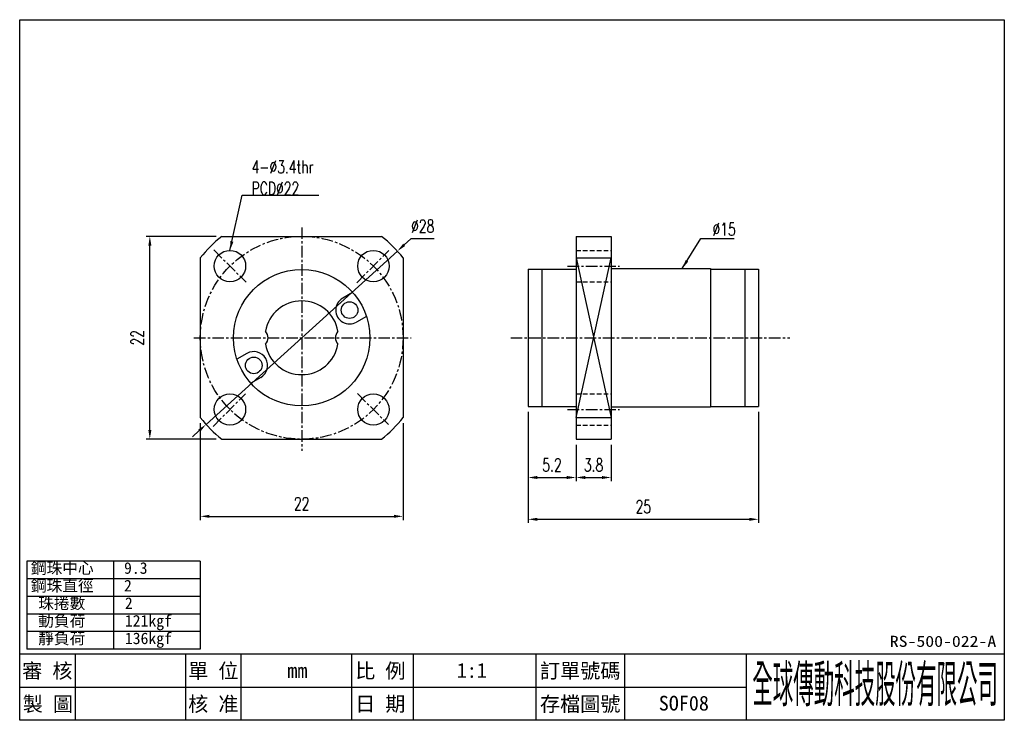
# Model space of a CAD drawing. Header units: millimetres. Extents: x 9 to 116, y 8 to 84.
import ezdxf
from ezdxf.enums import TextEntityAlignment as Align

# ---------------------------------------------------------------- set-up
doc = ezdxf.new("R2010")
doc.units = ezdxf.units.MM
doc.linetypes.add('CENTER', pattern=[2, 1.25, -0.25, 0.25, -0.25])
doc.linetypes.add('DASHED', pattern=[0.75, 0.5, -0.25])
for name, color, linetype in [('CHA', 2, 'Continuous'), ('CL', 1, 'CENTER'), ('DIM', 4, 'Continuous'), ('HID', 2, 'DASHED'), ('OUT', 3, 'Continuous')]:
    doc.layers.add(name, color=color, linetype=linetype)
doc.styles.add('DIM-7', font='SIMPLEX.shx', dxfattribs={"width": 0.7, "bigfont": 'chineset.shx'})
doc.styles.add('T', font='kaiu.ttf')
doc.dimstyles.new('CNS', dxfattribs={"dimscale": 0.4, "dimtxt": 3.5, "dimasz": 2.5, "dimexe": 1, "dimexo": 1.5, "dimgap": 0.09, "dimtad": 0, "dimtoh": 1, "dimdsep": 46, "dimtxsty": 'DIM-7', "dimcen": 0.09, "dimclrd": 256, "dimclre": 256, "dimclrt": 4, "dimadec": 0, "dimazin": 0, "dimtfac": 1, "dimtmove": 1, "dimatfit": 0, "dimfxl": 1, "dimtvp": 0.971429, "dimtolj": 1, "dimarcsym": 0})

# ---------------------------------------------------------------- blocks, each defined once
blk = doc.blocks.new('*D8')
at = {"layer": 'DEFPOINTS', "color": 0}
for p in [(28.32, 40.5), (50.32, 40.5), (50.32, 29.79)]:
    blk.add_point(p, dxfattribs=at)
at = {"layer": 'DIM', "lineweight": -2}
for p, q in [((28.32, 39.9), (28.32, 29.39)), ((50.32, 39.9), (50.32, 29.39)), ((29.32, 29.79), (49.32, 29.79))]:
    blk.add_line(p, q, dxfattribs=at)
at = {"layer": 'DIM'}
for points in [[(29.32, 29.96), (29.32, 29.63), (28.32, 29.79)], [(49.32, 29.96), (49.32, 29.63), (50.32, 29.79)]]:
    blk.add_solid(points, dxfattribs=at)
at = {"layer": 'DIM', "color": 4, "insert": (39.32, 31.15), "char_height": 1.4, "attachment_point": 5, "style": 'DIM-7'}
blk.add_mtext('\\A1;22', dxfattribs=at)
blk = doc.blocks.new('*D9')
at = {"layer": 'DEFPOINTS', "color": 0}
for p in [(22.85, 60.16), (30.66, 60.16), (30.66, 38.16)]:
    blk.add_point(p, dxfattribs=at)
at = {"layer": 'DIM', "lineweight": -2}
for p, q in [((30.06, 60.16), (22.45, 60.16)), ((22.85, 39.16), (22.85, 59.16)), ((30.06, 38.16), (22.45, 38.16))]:
    blk.add_line(p, q, dxfattribs=at)
at = {"layer": 'DIM'}
for points in [[(22.69, 59.16), (23.02, 59.16), (22.85, 60.16)], [(22.69, 39.16), (23.02, 39.16), (22.85, 38.16)]]:
    blk.add_solid(points, dxfattribs=at)
at = {"layer": 'DIM', "color": 4, "insert": (21.49, 49.16), "char_height": 1.4, "attachment_point": 5, "rotation": 90, "style": 'DIM-7'}
blk.add_mtext('\\A1;22', dxfattribs=at)
blk = doc.blocks.new('*D10')
at = {"layer": 'DEFPOINTS', "color": 0}
for p in [(49.7, 58.56), (28.95, 39.76)]:
    blk.add_point(p, dxfattribs=at)
at = {"layer": 'DIM', "lineweight": -2}
for p, q in [((51.18, 59.91), (50.44, 59.23)), ((53.69, 59.91), (51.18, 59.91)), ((28.95, 39.76), (49.7, 58.56)), ((28.21, 39.09), (27.47, 38.42))]:
    blk.add_line(p, q, dxfattribs=at)
at = {"layer": 'DIM'}
for points in [[(50.33, 59.36), (50.55, 59.11), (49.7, 58.56)], [(28.1, 39.21), (28.32, 38.96), (28.95, 39.76)]]:
    blk.add_solid(points, dxfattribs=at)
at = {"layer": 'DIM', "color": 4, "insert": (52.45, 61.27), "char_height": 1.4, "attachment_point": 5, "style": 'DIM-7'}
blk.add_mtext('\\A1;∅28', dxfattribs=at)
blk = doc.blocks.new('*D11')
at = {"layer": 'DEFPOINTS', "color": 0}
for p in [(63.88, 41.71), (88.88, 41.71), (88.88, 29.47)]:
    blk.add_point(p, dxfattribs=at)
at = {"layer": 'DIM', "lineweight": -2}
for p, q in [((63.88, 41.11), (63.88, 29.07)), ((88.88, 41.11), (88.88, 29.07)), ((64.88, 29.47), (87.88, 29.47))]:
    blk.add_line(p, q, dxfattribs=at)
at = {"layer": 'DIM'}
for points in [[(64.88, 29.63), (64.88, 29.3), (63.88, 29.47)], [(87.88, 29.63), (87.88, 29.3), (88.88, 29.47)]]:
    blk.add_solid(points, dxfattribs=at)
at = {"layer": 'DIM', "color": 4, "insert": (76.38, 30.83), "char_height": 1.4, "attachment_point": 5, "style": 'DIM-7'}
blk.add_mtext('\\A1;25', dxfattribs=at)
blk = doc.blocks.new('*D12')
at = {"layer": 'DEFPOINTS', "color": 0}
for p in [(63.88, 41.71), (69.08, 38.16), (69.08, 34)]:
    blk.add_point(p, dxfattribs=at)
at = {"layer": 'DIM', "lineweight": -2}
for p, q in [((63.88, 41.11), (63.88, 33.6)), ((69.08, 37.56), (69.08, 33.6)), ((64.88, 34), (68.08, 34))]:
    blk.add_line(p, q, dxfattribs=at)
at = {"layer": 'DIM'}
for points in [[(64.88, 34.17), (64.88, 33.84), (63.88, 34)], [(68.08, 34.17), (68.08, 33.84), (69.08, 34)]]:
    blk.add_solid(points, dxfattribs=at)
at = {"layer": 'DIM', "color": 4, "insert": (66.48, 35.36), "char_height": 1.4, "attachment_point": 5, "style": 'DIM-7'}
blk.add_mtext('\\A1;5.2', dxfattribs=at)
blk = doc.blocks.new('*D13')
at = {"layer": 'DEFPOINTS', "color": 0}
for p in [(69.08, 38.16), (72.88, 38.16), (72.88, 34)]:
    blk.add_point(p, dxfattribs=at)
at = {"layer": 'DIM', "lineweight": -2}
for p, q in [((69.08, 37.56), (69.08, 33.6)), ((72.88, 37.56), (72.88, 33.6)), ((70.08, 34), (71.88, 34))]:
    blk.add_line(p, q, dxfattribs=at)
at = {"layer": 'DIM'}
for points in [[(70.08, 34.17), (70.08, 33.84), (69.08, 34)], [(71.88, 34.17), (71.88, 33.84), (72.88, 34)]]:
    blk.add_solid(points, dxfattribs=at)
at = {"layer": 'DIM', "color": 4, "insert": (70.98, 35.36), "char_height": 1.4, "attachment_point": 5, "style": 'DIM-7'}
blk.add_mtext('\\A1;3.8', dxfattribs=at)

msp = doc.modelspace()

# ---------------------------------------------------------------- linework, layer by layer
at = {"layer": 'CHA', "color": 7}
for p, q in [((8.736, 7.665), (8.736, 83.665)), ((8.736, 83.665), (115.536, 83.665)), ((115.536, 83.665), (115.536, 7.665)), ((8.736, 14.865), (115.536, 14.865)), ((115.536, 7.665), (8.736, 7.665))]:
    msp.add_line(p, q, dxfattribs=at)
at = {"layer": 'CHA'}
for p, q in [((14.736, 14.865), (14.736, 7.665)), ((26.736, 14.865), (26.736, 7.665)), ((32.736, 14.865), (32.736, 7.665)), ((44.736, 14.865), (44.736, 7.665)), ((51.402, 14.865), (51.402, 7.665)), ((64.736, 14.865), (64.736, 7.665)), ((74.327, 14.865), (74.327, 7.665)), ((87.536, 14.865), (87.536, 7.665)), ((8.736, 11.265), (87.536, 11.265))]:
    msp.add_line(p, q, dxfattribs=at)
at = {"layer": 'CL'}
for p, q in [((39.324, 61.13), (39.324, 36.914)), ((29.794, 58.69), (33.288, 55.196)), ((45.296, 55.132), (48.79, 58.626)), ((68.158, 56.938), (73.785, 56.938)), ((27.638, 49.16), (51.181, 49.16)), ((62.004, 49.16), (92.262, 49.16)), ((29.712, 39.548), (33.244, 43.08)), ((45.378, 43.107), (48.741, 39.743)), ((68.158, 41.382), (73.785, 41.382))]:
    msp.add_line(p, q, dxfattribs=at)
msp.add_circle((39.324, 49.16), 11, dxfattribs=at)
at = {"layer": 'DIM'}
for p, q in [((9.504, 24.911), (9.504, 15.379)), ((28.315, 24.911), (9.504, 24.911)), ((18.909, 24.911), (18.909, 15.379)), ((28.315, 24.911), (28.315, 15.379)), ((28.315, 23.004), (9.504, 23.004)), ((28.315, 21.098), (9.504, 21.098)), ((28.315, 19.192), (9.504, 19.192)), ((28.315, 17.286), (9.504, 17.286)), ((28.315, 15.379), (9.504, 15.379))]:
    msp.add_line(p, q, dxfattribs=at)
at = {"layer": 'HID'}
for p, q in [((69.084, 58.638), (72.884, 58.638)), ((69.084, 55.238), (72.884, 55.238)), ((69.084, 43.082), (72.884, 43.082)), ((69.084, 39.682), (72.884, 39.682))]:
    msp.add_line(p, q, dxfattribs=at)
at = {"layer": 'OUT'}
for p, q in [((30.664, 60.16), (47.985, 60.16)), ((69.084, 60.16), (69.084, 38.16)), ((69.084, 60.16), (72.884, 60.16)), ((72.884, 60.16), (72.884, 38.16)), ((28.324, 57.821), (28.324, 40.5)), ((50.324, 57.821), (50.324, 40.5)), ((69.084, 57.821), (72.884, 40.5)), ((69.084, 40.5), (72.884, 57.821)), ((69.084, 57.821), (72.884, 57.821)), ((63.884, 56.61), (63.884, 41.71)), ((63.884, 56.61), (69.084, 56.61)), ((65.384, 56.61), (65.384, 41.71)), ((72.884, 56.66), (72.884, 41.66)), ((72.884, 56.66), (83.684, 56.66)), ((83.684, 56.66), (83.684, 41.66)), ((83.684, 56.61), (88.884, 56.61)), ((87.384, 56.61), (87.384, 41.71)), ((88.884, 56.61), (88.884, 41.71)), ((44.85, 54.082), (43.77, 53.459)), ((46.35, 51.484), (45.27, 50.861)), ((33.378, 47.459), (32.299, 46.836)), ((34.878, 44.861), (33.799, 44.238)), ((63.884, 41.71), (69.084, 41.71)), ((72.884, 41.66), (83.684, 41.66)), ((83.684, 41.71), (88.884, 41.71)), ((69.084, 40.5), (72.884, 40.5)), ((30.664, 38.16), (47.985, 38.16)), ((69.084, 38.16), (72.884, 38.16))]:
    msp.add_line(p, q, dxfattribs=at)
for centre, radius in [((31.546, 56.938), 1.7), ((47.103, 56.938), 1.7), ((39.324, 49.16), 7.4), ((44.52, 52.16), 0.9), ((34.128, 46.16), 0.9), ((31.546, 41.382), 1.7), ((47.103, 41.382), 1.7)]:
    msp.add_circle(centre, radius, dxfattribs=at)
for centre, radius, start, end in [((39.324, 49.16), 14, 128.21321, 141.78679), ((39.324, 49.16), 14, 38.21321, 51.78679), ((44.52, 52.16), 1.5, 120, 300), ((39.324, 49.16), 4, 10.10894, 169.89106), ((34.674, 49.16), 1, 315.40577, 44.59423), ((43.974, 49.16), 1, 135.40577, 224.59423), ((39.324, 49.16), 4, 190.10894, 349.89106), ((34.128, 46.16), 1.5, 300, 120), ((39.324, 49.16), 14, 218.21321, 231.78679), ((39.324, 49.16), 14, 308.21321, 321.78679)]:
    msp.add_arc(centre, radius, start, end, dxfattribs=at)

# ---------------------------------------------------------------- texts
at = {"layer": 'CHA', "style": 'T'}
for s, height, width, p, p2 in [('RS-500-022-A', 1.2, 1.133825, (103.115, 15.632), (114.661, 15.632)), ('全球傳動科技股份有限公司', 4, 0.392505, (88.201, 9.631), (114.848, 9.631))]:
    msp.add_text(s, height=height, dxfattribs=dict(at, width=width)).set_placement(p, p2, align=Align.FIT)
for s, p in [('審 核', (11.736, 13.065)), ('單 位', (29.736, 13.065)), ('比 例', (47.848, 13.065)), ('1:1', (57.778, 13.065)), ('訂單號碼', (69.531, 13.065)), ('mm', (38.857, 13.065)), ('製 圖', (11.796, 9.465)), ('核 准', (29.736, 9.465)), ('存檔圖號', (69.531, 9.465)), ('日 期', (47.848, 9.465)), ('SOF08', (80.776, 9.523))]:
    msp.add_text(s, height=1.6, dxfattribs=at).set_placement(p, align=Align.MIDDLE)
at = {"layer": 'DIM', "style": 'T'}
for s, p in [('鋼珠中心', (9.945, 23.557)), ('9.3', (20.052, 23.557)), ('鋼珠直徑', (9.945, 21.651)), ('2', (20.052, 21.651)), ('珠捲數', (10.739, 19.745)), ('2', (20.145, 19.745)), ('動負荷', (10.739, 17.839)), ('121kgf', (20.145, 17.839)), ('靜負荷', (10.739, 15.932)), ('136kgf', (20.145, 15.932))]:
    msp.add_text(s, height=1.25, dxfattribs=at).set_placement(p)
at = {"layer": 'DIM', "color": 4, "char_height": 1.4, "attachment_point": 7, "style": 'DIM-7'}
for s, insert in [('4-%%C3.4thr\\PPCD%%C22', (33.894, 64.666)), ('%%C15', (83.892, 60.237))]:
    msp.add_mtext(s, dxfattribs=dict(at, insert=insert))

# ---------------------------------------------------------------- dimensions: what is measured, and where the dimension line sits
at = {"layer": 'DIM'}
dim = msp.add_diameter_dim_2p(p1=(28.951, 39.759), p2=(49.698, 58.562), dimstyle='CNS', dxfattribs=at)
dim.commit()
dim.dimension.update_dxf_attribs({"geometry": '*D10', "text_midpoint": (52.452, 61.265)})
dim = msp.add_linear_dim(base=(22.852, 60.16), p1=(30.664, 38.16), p2=(30.664, 60.16), angle=90, dimstyle='CNS', dxfattribs=at)
dim.commit()
dim.dimension.update_dxf_attribs({"geometry": '*D9', "text_midpoint": (21.492, 49.16)})
for base, p1, p2, picture, middle in [((88.884, 29.465), (63.884, 41.71), (88.884, 41.71), '*D11', (76.384, 30.825)), ((69.084, 34.003), (63.884, 41.71), (69.084, 38.16), '*D12', (66.484, 35.363)), ((50.324, 29.792), (28.324, 40.5), (50.324, 40.5), '*D8', (39.324, 31.152)), ((72.884, 34.003), (69.084, 38.16), (72.884, 38.16), '*D13', (70.984, 35.363))]:
    dim = msp.add_linear_dim(base=base, p1=p1, p2=p2, dimstyle='CNS', dxfattribs=at)
    dim.commit()
    dim.dimension.update_dxf_attribs({"geometry": picture, "text_midpoint": middle})

# ---------------------------------------------------------------- leaders
at = {"layer": 'DIM', "annotation_type": 0, "has_hookline": 1, "hookline_direction": 0, "text_width": 7.28}
msp.add_leader([(31.546, 58.638), (32.858, 64.63), (33.858, 64.63)], dimstyle='CNS', override={"dimgap": 0.09, "dimtad": 1}, dxfattribs=at)
at = {"layer": 'DIM'}
msp.add_leader([(80.594, 56.66), (82.601, 59.921), (86.242, 59.921)], dimstyle='CNS', override={"dimgap": 0.09, "dimtad": 1}, dxfattribs=at)

doc.saveas('drawing.dxf')
